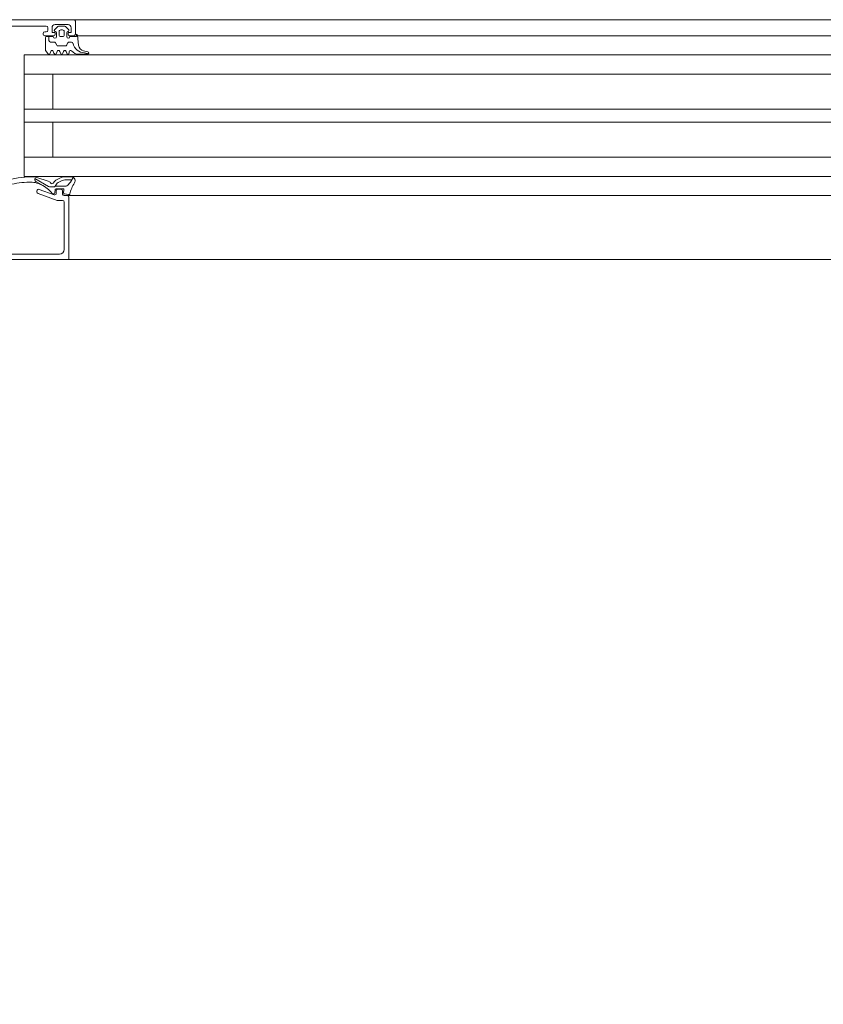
# Model space of a CAD drawing. Header units: centimetres. Extents: x -1737 to 22393, y -8842 to 3838.
# Tile 64 of 167: x 442 to 468, y 1091 to 1122. Entities that reach past the tile are written whole.
import ezdxf

# ---------------------------------------------------------------- set-up
doc = ezdxf.new("R2010")
doc.units = ezdxf.units.CM
doc.linetypes.add('Dash', pattern=[60, 30, -30])
for name, color, linetype, lineweight in [('A-DETL-GENF', 92, 'Continuous', 9), ('A-DOOR', 31, 'Continuous', 13), ('A-DOOR-HDLN', 31, 'Continuous', 13)]:
    doc.layers.add(name, color=color, linetype=linetype, lineweight=lineweight)

# ---------------------------------------------------------------- blocks, each defined once
blk = doc.blocks.new('Schueco_FWS_ADS-75-SimplySmart_inw_Family-02 - FWS SI insert unit 90-2429721-3_piętro I __3_90 m_ - stan projektowany')
at = {"layer": 'A-DETL-GENF'}
for p, q in [((76.6, 0.9), (-76.6, 0.9)), ((56.5, 0.4), (33.65, 0.4)), ((56.5, -0.2), (33.65, -0.2)), ((56.5, -0.8), (33.65, -0.8)), ((56.5, -1.9), (33.65, -1.9)), ((56.5, -2.3), (33.65, -2.3)), ((56.5, -3.4), (33.65, -3.4)), ((56.5, -4), (33.65, -4)), ((33.65, -4.6), (61.013, -4.6)), ((-77.5, -6.6), (77.5, -6.6))]:
    blk.add_line(p, q, dxfattribs=at)
at = {"layer": 'A-DOOR'}
for p, q in [((30.25, 0.9), (18.45, 0.9)), ((27.39, 0.7), (29.39, 0.7)), ((29.44, 0.65), (29.44, 0.57)), ((29.753, 0.685), (29.649, 0.581)), ((29.67, 0.75), (30.07, 0.75)), ((29.952, 0.7), (29.788, 0.7)), ((30.091, 0.581), (29.987, 0.685)), ((30.25, 0.9), (35.45, 0.9)), ((30.3, 0.45), (30.3, 0.85)), ((29.29, 0.47), (29.29, 0.45)), ((29.39, 0.52), (29.34, 0.52)), ((29.34, 0.4), (29.62, 0.4)), ((29.61, 0.37), (29.4, 0.37)), ((29.472, 0.37), (29.472, 0.25)), ((29.67, 0.53), (29.68, 0.53)), ((29.71, 0.5), (29.71, 0.37)), ((29.79, 0.42), (29.79, 0.53)), ((29.84, 0.58), (29.9, 0.58)), ((29.9, 0.37), (29.84, 0.37)), ((29.95, 0.53), (29.95, 0.42)), ((30.03, 0.37), (30.03, 0.5)), ((30.06, 0.53), (30.07, 0.53)), ((30.12, 0.4), (30.25, 0.4)), ((30.397, 0.103), (30.37, 0.41)), ((30.372, 0.4), (35.45, 0.4)), ((29.522, 0.2), (29.633, 0.2)), ((29.676, 0.175), (29.717, 0.105)), ((29.76, 0.08), (29.984, 0.08)), ((30.027, 0.105), (30.068, 0.175)), ((30.111, 0.2), (30.176, 0.2)), ((29.509, -0.15), (29.531, -0.09)), ((29.609, -0.09), (29.631, -0.15)), ((29.709, -0.15), (29.731, -0.09)), ((29.809, -0.09), (29.831, -0.15)), ((29.909, -0.15), (29.931, -0.09)), ((30.009, -0.09), (30.031, -0.15)), ((30.11, -0.14), (30.11, -0.1)), ((30.409, -0.18), (30.676, -0.18)), ((30.684, -0.101), (30.558, -0.076)), ((30.674, -0.158), (30.701, -0.172)), ((35.45, -0.8), (28.7, -0.8)), ((35.45, -3.4), (28.7, -3.4)), ((29.462, -4.315), (29.033, -4.063)), ((29.064, -4.153), (29.303, -4.297)), ((29.48, -4.163), (29.066, -4.021)), ((29.65, -4.155), (29.61, -4.21)), ((29.856, -4.03), (29.689, -4.121)), ((29.884, -4.129), (29.766, -4.193)), ((30.178, -4.015), (29.913, -4.015)), ((30.19, -4.108), (29.966, -4.108)), ((30.16, -4.161), (30.234, -4.031)), ((29.1, -4.45), (29.1, -4.482)), ((29.133, -4.529), (29.732, -4.747)), ((29.633, -4.573), (29.167, -4.403)), ((29.61, -4.329), (29.512, -4.329)), ((29.601, -4.54), (29.628, -4.54)), ((29.658, -4.514), (29.671, -4.411)), ((29.7, -4.385), (29.911, -4.385)), ((29.7, -4.45), (29.7, -4.526)), ((29.85, -4.4), (29.75, -4.4)), ((29.9, -4.55), (29.9, -4.45)), ((29.941, -4.419), (29.93, -4.509)), ((30.05, -4.6), (29.95, -4.6)), ((29.954, -4.542), (30.093, -4.569)), ((30.05, -4.6), (35.45, -4.6)), ((29.749, -4.75), (29.9, -4.75)), ((29.95, -4.8), (29.95, -6.28)), ((29.8, -6.43), (27.49, -6.43)), ((30.1, -6.6), (35.45, -6.6))]:
    blk.add_line(p, q, dxfattribs=at)
at = {"layer": 'A-DOOR', "flags": 128}
for points in [[(29.67, 0.45), (29.67, 0.5), (29.57, 0.5), (29.57, 0.65)], [(30.17, 0.65), (30.17, 0.5), (30.07, 0.5), (30.07, 0.45)], [(29.37, 0.34), (29.37, -0.06), (29.435, -0.16)], [(30.33, 0.45), (30.33, 0.37), (30.13, 0.37)], [(35.45, -4), (28.7, -4), (28.7, -0.2), (35.45, -0.2)], [(29.6, -0.8), (29.6, -1.9), (28.7, -1.9), (35.45, -1.9)], [(29.6, -3.4), (29.6, -2.3), (28.7, -2.3), (35.45, -2.3)], [(29.711, -4.241), (29.673, -4.303), (30.009, -4.303)], [(27.25, -6.48), (27.15, -6.48), (27.15, -6.6), (30.1, -6.6), (30.1, -4.65)]]:
    blk.add_lwpolyline(points, dxfattribs=at)
at = {"layer": 'A-DOOR'}
for centre, radius, start, end in [((29.39, 0.65), 0.05, 360, 90), ((29.67, 0.65), 0.1, 90, 180), ((29.788, 0.65), 0.05, 90, 135.0277), ((29.952, 0.65), 0.05, 44.9798, 90), ((30.07, 0.65), 0.1, 0, 90), ((30.25, 0.85), 0.05, 360, 90), ((29.34, 0.47), 0.05, 90, 180), ((29.34, 0.45), 0.05, 180, 270), ((29.4, 0.34), 0.03, 90, 180), ((29.39, 0.57), 0.05, 270, 0), ((29.66, 0.37), 0.05, 180.0006, 0.0006), ((29.62, 0.45), 0.05, 270, 360), ((29.67, 0.56), 0.03, 134.9981, 270.0001), ((29.68, 0.5), 0.03, 0, 90), ((29.84, 0.53), 0.05, 89.9979, 180.0021), ((29.84, 0.42), 0.05, 179.9989, 270.0011), ((29.9, 0.53), 0.05, 359.9979, 90.0021), ((29.9, 0.42), 0.05, 269.9989, 0.0011), ((30.06, 0.5), 0.03, 90, 180), ((30.08, 0.37), 0.05, 180, 360), ((30.07, 0.56), 0.03, 270.0055, 44.9966), ((30.12, 0.45), 0.05, 180, 270), ((30.25, 0.45), 0.05, 270, 0), ((30.33, 0.41), 0.04, 0.0006, 89.9999), ((29.522, 0.25), 0.05, 180, 270), ((29.633, 0.15), 0.05, 30, 90), ((29.76, 0.13), 0.05, 210, 270), ((29.984, 0.13), 0.05, 270, 330), ((30.111, 0.15), 0.05, 90, 150), ((30.176, 0.15), 0.05, 12.1266, 90), ((30.597, 0.244), 0.381, 192.6599, 268.1005), ((30.596, 0.12), 0.2, 185.0082, 258.9975), ((29.47, -0.14), 0.04, 209.9997, 345.0005), ((29.57, -0.1), 0.04, 15.0002, 164.9998), ((29.67, -0.14), 0.04, 194.9996, 345.0004), ((29.77, -0.1), 0.04, 15.0002, 164.9998), ((29.87, -0.14), 0.04, 194.9996, 345.0004), ((29.97, -0.1), 0.04, 15.0002, 164.9998), ((30.07, -0.14), 0.04, 194.9997, 0.0002), ((30.15, -0.1), 0.04, 40.3208, 180), ((30.409, 0.12), 0.3, 220.3198, 270.0013), ((30.551, -0.478), 0.343, 68.9463, 84.3989), ((30.676, -0.14), 0.04, 269.9191, 78.9894), ((28.933, -7.009), 2.994, 87.8817, 104.2277), ((28.932, -7.009), 2.834, 91.5223, 104.2144), ((28.878, -4.975), 0.8, 63.6139, 91.5286), ((29.103, -4.089), 0.075, 159.9851, 238.8937), ((29.04, -4.097), 0.08, 70.9899, 87.8894), ((28.709, -5.282), 1.15, 40.8482, 62.8303), ((29.454, -4.239), 0.08, 26.9556, 70.9899), ((29.569, -4.18), 0.05, 206.9556, 323.6334), ((29.616, -4.253), 0.0764, 265.7355, 330.0671), ((29.747, -4.226), 0.12, 118.6334, 143.6334), ((29.847, -4.342), 0.17, 118.5366, 143.5366), ((29.913, -4.135), 0.12, 89.9961, 118.6334), ((29.966, -4.278), 0.17, 89.9272, 118.5366), ((30.009, -4.243), 0.06, 270, 326.6979), ((31.437, -5.398), 1.777, 136.2734, 140.8645), ((31.06, -4.734), 0.95, 145.949, 168.5732), ((30.125, -4.141), 0.04, 314.9639, 330.3746), ((30.173, -4.135), 0.12, 325.949, 88.0077), ((29.15, -4.45), 0.05, 70, 180), ((29.15, -4.482), 0.05, 180, 250), ((29.512, -4.229), 0.1, 239.6164, 270), ((29.601, -4.51), 0.03, 220.8482, 270), ((29.628, -4.51), 0.03, 270, 352.9436), ((29.65, -4.526), 0.05, 250, 0), ((29.7, -4.415), 0.03, 90, 172.9436), ((29.75, -4.45), 0.05, 90, 180), ((29.85, -4.45), 0.05, 0, 90), ((29.95, -4.55), 0.05, 180, 270), ((29.911, -4.415), 0.03, 352.7923, 90), ((29.959, -4.513), 0.03, 171.882, 259.0059), ((30.05, -4.65), 0.05, 0, 90), ((30.099, -4.54), 0.03, 257.6435, 348.5732), ((29.749, -4.7), 0.05, 250, 270), ((29.9, -4.8), 0.05, 0, 90), ((29.8, -6.28), 0.15, 270, 360)]:
    blk.add_arc(centre, radius, start, end, dxfattribs=at)
at = {"layer": 'A-DOOR-HDLN', "linetype": 'Dash', "lineweight": 9}
blk.add_arc((74.3, -7.6), 54.65, 180, 270, dxfattribs=at)

msp = doc.modelspace()

# ---------------------------------------------------------------- block references
at = {"layer": 'A-DOOR'}
msp.add_blockref('Schueco_FWS_ADS-75-SimplySmart_inw_Family-02 - FWS SI insert unit 90-2429721-3_piętro I __3_90 m_ - stan projektowany', (413.877, 1120.826), dxfattribs=at)

doc.saveas('drawing.dxf')
